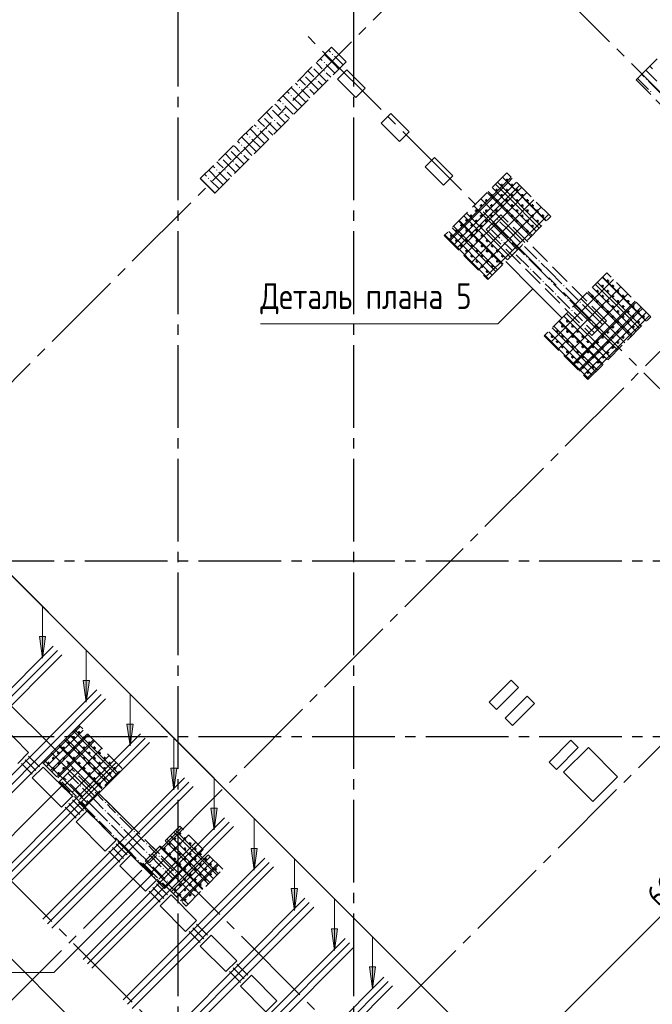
# Model space of a CAD drawing. Header units: millimetres. Extents: x 0 to 43617, y 0 to 59400.
# Tile 5 of 29: x 13091 to 19218, y 14741 to 24268. Entities that reach past the tile are written whole.
import ezdxf

# ---------------------------------------------------------------- set-up
doc = ezdxf.new("R2010")
doc.units = ezdxf.units.MM
doc.linetypes.add('______2', pattern=[270, 200, -70])
doc.linetypes.add('______5', pattern=[1100, 800, -100, 100, -100])
for name, color, linetype, lineweight in [('S1 Стержни арматуры фон', 7, 'Continuous', 25), ('Standard', 7, 'Continuous', 25), ('Вспомогательная арматура', 7, 'Continuous', 25), ('ЖБ Пилон', 180, 'Continuous', 25), ('Оси', 40, '______5', 18), ('Позиционная метка номер позиции', 7, 'Continuous', 13), ('Поперечная арматура', 7, 'Continuous', 25), ('Поперечное армирование AW фон', 7, 'Continuous', 25), ('Примечания', 7, 'Continuous', 25)]:
    doc.layers.add(name, color=color, linetype=linetype, lineweight=lineweight)
doc.layers.add('ЖБ Перекрытие верхний уровень', color=7, linetype='Continuous', lineweight=25, true_color=0xe0e0ff)
doc.layers.add('ЖБ Стена верхний уровень', color=7, linetype='Continuous', lineweight=25, true_color=0x006e00)
doc.styles.add('GOST 2.304-81', font='txt')

msp = doc.modelspace()

# ---------------------------------------------------------------- hatches: boundary and pattern name
at = {"layer": 'ЖБ Пилон', "linetype": 'Continuous', "lineweight": 18, "transparency": 33554687}
for points in [[(16114.5, 23933.1), (16121, 23939.6), (16127.5, 23933.1), (16121, 23926.6)], [(16034.5, 23853.1), (16040.9, 23859.6), (16047.4, 23853.1), (16040.9, 23846.6)], [(15845.5, 23735), (15847.4, 23733.1), (15840.9, 23726.6), (15839, 23728.5)], [(15925.5, 23815), (15927.5, 23813.1), (15921, 23806.6), (15919, 23808.5)], [(16034.5, 23773.1), (16040.9, 23779.6), (16047.4, 23773.1), (16040.9, 23766.6)], [(15954.4, 23693.1), (15960.9, 23699.6), (15967.4, 23693.1), (15960.9, 23686.6)], [(15714.5, 23533.1), (15721, 23539.6), (15727.5, 23533.1), (15721, 23526.6)], [(15794.5, 23613.1), (15801, 23619.6), (15807.5, 23613.1), (15801, 23606.6)], [(15874.5, 23613.1), (15881, 23619.6), (15887.5, 23613.1), (15881, 23606.6)], [(15634.5, 23453.1), (15640.9, 23459.6), (15647.4, 23453.1), (15640.9, 23446.6)], [(15525.5, 23415), (15527.5, 23413.1), (15521, 23406.6), (15519, 23408.5)], [(15634.5, 23373.1), (15640.9, 23379.6), (15647.4, 23373.1), (15640.9, 23366.6)], [(15445.5, 23335), (15447.4, 23333.1), (15440.9, 23326.6), (15439, 23328.5)], [(15554.4, 23293.1), (15560.9, 23299.6), (15567.4, 23293.1), (15560.9, 23286.6)], [(15394.5, 23213.1), (15401, 23219.6), (15407.5, 23213.1), (15401, 23206.6)], [(15474.5, 23213.1), (15481, 23219.6), (15487.5, 23213.1), (15481, 23206.6)], [(15234.5, 23053.1), (15240.9, 23059.6), (15247.4, 23053.1), (15240.9, 23046.6)], [(15314.5, 23133.1), (15321, 23139.6), (15327.5, 23133.1), (15321, 23126.6)], [(15125.5, 23015), (15127.5, 23013.1), (15121, 23006.6), (15119, 23008.5)], [(15234.5, 22973.1), (15240.9, 22979.6), (15247.4, 22973.1), (15240.9, 22966.6)], [(15045.5, 22935), (15047.4, 22933.1), (15040.9, 22926.6), (15039, 22928.5)], [(15154.4, 22893.1), (15160.9, 22899.6), (15167.4, 22893.1), (15160.9, 22886.6)], [(14994.5, 22813.1), (15001, 22819.6), (15007.5, 22813.1), (15001, 22806.6)], [(15074.5, 22813.1), (15081, 22819.6), (15087.5, 22813.1), (15081, 22806.6)], [(14914.5, 22733.1), (14921, 22739.6), (14927.5, 22733.1), (14921, 22726.6)], [(17714.5, 22333.1), (17721, 22339.6), (17727.5, 22333.1), (17721, 22326.6)], [(17634.5, 22253.1), (17640.9, 22259.6), (17647.4, 22253.1), (17640.9, 22246.6)], [(17914.5, 22213.1), (17915.4, 22214.1), (17921.9, 22207.6), (17921, 22206.6)], [(17754.4, 22133.1), (17760.9, 22139.6), (17767.4, 22133.1), (17760.9, 22126.6)], [(17834.5, 22133.1), (17840.9, 22139.6), (17847.4, 22133.1), (17840.9, 22126.6)], [(17874.5, 22013.1), (17881, 22019.6), (17887.5, 22013.1), (17881, 22006.6)], [(17954.4, 22093.1), (17960.9, 22099.6), (17967.4, 22093.1), (17960.9, 22086.6)], [(18074.5, 22053.1), (18075.4, 22054.1), (18081.9, 22047.6), (18081, 22046.6)], [(17994.5, 21973.1), (18001, 21979.6), (18007.5, 21973.1), (18001, 21966.6)], [(18114.5, 21933.1), (18121, 21939.6), (18127.5, 21933.1), (18121, 21926.6)], [(18034.5, 21853.1), (18040.9, 21859.6), (18047.4, 21853.1), (18040.9, 21846.6)], [(18154.4, 21733.1), (18160.9, 21739.6), (18167.4, 21733.1), (18160.9, 21726.6)], [(18234.5, 21733.1), (18240.9, 21739.6), (18247.4, 21733.1), (18240.9, 21726.6)], [(18314.5, 21813.1), (18315.4, 21814.1), (18321.9, 21807.6), (18321, 21806.6)], [(18354.4, 21693.1), (18360.9, 21699.6), (18367.4, 21693.1), (18360.9, 21686.6)], [(18474.5, 21653.1), (18475.4, 21654.1), (18481.9, 21647.6), (18481, 21646.6)], [(18274.5, 21613.1), (18281, 21619.6), (18287.5, 21613.1), (18281, 21606.6)], [(18394.5, 21573.1), (18401, 21579.6), (18407.5, 21573.1), (18401, 21566.6)], [(18514.5, 21533.1), (18521, 21539.6), (18527.4, 21533.1), (18521, 21526.6)], [(18434.5, 21453.1), (18440.9, 21459.6), (18447.4, 21453.1), (18440.9, 21446.6)], [(18554.4, 21333.1), (18560.9, 21339.6), (18567.4, 21333.1), (18560.9, 21326.6)], [(18634.5, 21333.1), (18640.9, 21339.6), (18647.4, 21333.1), (18640.9, 21326.6)], [(18714.5, 21413.1), (18715.4, 21414.1), (18721.9, 21407.6), (18721, 21406.6)], [(13634.5, 16973.1), (13641, 16979.6), (13647.4, 16973.1), (13641, 16966.6)], [(13554.4, 16893.1), (13560.9, 16899.6), (13567.4, 16893.1), (13560.9, 16886.6)], [(13594.5, 16773.1), (13601, 16779.6), (13607.5, 16773.1), (13601, 16766.6)], [(13674.5, 16853.1), (13681, 16859.6), (13687.5, 16853.1), (13681, 16846.6)], [(13794.5, 16813.1), (13801, 16819.6), (13807.5, 16813.1), (13801, 16806.6)], [(13714.5, 16733.1), (13721, 16739.6), (13727.5, 16733.1), (13721, 16726.6)], [(13914.5, 16693.1), (13921, 16699.6), (13927.5, 16693.1), (13921, 16686.6)], [(13914.5, 16613.1), (13921, 16619.6), (13927.5, 16613.1), (13921, 16606.6)], [(14034.5, 16573.1), (14041, 16579.6), (14047.4, 16573.1), (14041, 16566.6)], [(13834.5, 16533.1), (13841, 16539.6), (13847.4, 16533.1), (13841, 16526.6)], [(13954.4, 16493.1), (13960.9, 16499.6), (13967.4, 16493.1), (13960.9, 16486.6)], [(14074.5, 16453.1), (14081, 16459.6), (14087.5, 16453.1), (14081, 16446.6)], [(14194.5, 16413.1), (14201, 16419.6), (14207.5, 16413.1), (14201, 16406.6)], [(13994.5, 16373.1), (14001, 16379.6), (14007.5, 16373.1), (14001, 16366.6)], [(14114.5, 16333.1), (14121, 16339.6), (14127.5, 16333.1), (14121, 16326.6)], [(14314.5, 16293.1), (14321, 16299.6), (14327.5, 16293.1), (14321, 16286.6)], [(14314.5, 16213.1), (14321, 16219.6), (14327.5, 16213.1), (14321, 16206.6)], [(14234.5, 16133.1), (14241, 16139.6), (14247.4, 16133.1), (14241, 16126.6)], [(14354.4, 16093.1), (14360.9, 16099.6), (14367.4, 16093.1), (14360.9, 16086.6)], [(14434.5, 16173.1), (14441, 16179.6), (14447.4, 16173.1), (14441, 16166.6)], [(14474.5, 16053.1), (14481, 16059.6), (14487.5, 16053.1), (14481, 16046.6)], [(14594.5, 16013.1), (14601, 16019.6), (14607.5, 16013.1), (14601, 16006.6)], [(14394.5, 15973.1), (14401, 15979.6), (14407.5, 15973.1), (14401, 15966.6)], [(14514.5, 15933.1), (14521, 15939.6), (14527.5, 15933.1), (14521, 15926.6)]]:
    msp.add_hatch(color=7, dxfattribs=at).paths.add_polyline_path(points, flags=16)
at = {"layer": 'ЖБ Стена верхний уровень', "linetype": 'Continuous', "lineweight": 18, "transparency": 33554687}
for points in [[(19154.4, 23693.1), (19160.9, 23699.6), (19167.4, 23693.1), (19160.9, 23686.6)], [(19194.5, 23573.1), (19201, 23579.6), (19207.5, 23573.1), (19201, 23566.6)]]:
    msp.add_hatch(color=7, dxfattribs=at).paths.add_polyline_path(points, flags=16)
at = {"layer": 'Позиционная метка номер позиции', "linetype": 'Continuous', "lineweight": 13, "transparency": 33554687}
for points in [[(13342.1, 18299.9), (13312.1, 18089.9), (13282.1, 18299.9)], [(13766.4, 17875.6), (13736.4, 17665.6), (13706.4, 17875.6)], [(14190.6, 17451.3), (14160.6, 17241.3), (14130.7, 17451.3)], [(14614.9, 17027.1), (14584.9, 16817.1), (14554.9, 17027.1)], [(15003.8, 16638.2), (14973.8, 16428.2), (14943.8, 16638.2)], [(15392.7, 16249.2), (15362.7, 16039.3), (15332.7, 16249.2)], [(15781.6, 15860.3), (15751.6, 15650.3), (15721.6, 15860.3)], [(16170.6, 15471.4), (16140.5, 15261.4), (16110.6, 15471.4)], [(16538, 15104), (16508, 14894), (16478, 15104)]]:
    msp.add_hatch(color=7, dxfattribs=at).paths.add_polyline_path(points, flags=16)

# ---------------------------------------------------------------- linework, layer by layer
at = {"layer": 'S1 Стержни арматуры фон', "color": 7, "linetype": 'Continuous', "lineweight": 35, "transparency": 33554687}
for p, q in [((12044.2, 16836.6), (13414.6, 18207)), ((12044.2, 16836.6), (13414.6, 18207)), ((12086.7, 16794.2), (13457, 18164.6)), ((12086.7, 16794.2), (13457, 18164.6)), ((12129.1, 16751.8), (13499.5, 18122.2)), ((12129.1, 16751.8), (13499.5, 18122.2)), ((12468.5, 16412.4), (13838.9, 17782.8)), ((12468.5, 16412.4), (13838.9, 17782.8)), ((12510.9, 16369.9), (13881.3, 17740.3)), ((12510.9, 16369.9), (13881.3, 17740.3)), ((12553.4, 16327.5), (13923.7, 17697.9)), ((12553.4, 16327.5), (13923.7, 17697.9)), ((12892.8, 15988.1), (14263.1, 17358.5)), ((12892.8, 15988.1), (14263.1, 17358.5)), ((12935.2, 15945.7), (14305.6, 17316.1)), ((12935.2, 15945.7), (14305.6, 17316.1)), ((12977.6, 15903.3), (14348, 17273.6)), ((12977.6, 15903.3), (14348, 17273.6)), ((13317, 15563.9), (14687.4, 16934.2)), ((13317, 15563.9), (14687.4, 16934.2)), ((13359.5, 15521.4), (14729.8, 16891.8)), ((13359.5, 15521.4), (14729.8, 16891.8)), ((13401.9, 15479), (14772.3, 16849.4)), ((13401.9, 15479), (14772.3, 16849.4)), ((13705.9, 15174.9), (15076.3, 16545.3)), ((13705.9, 15174.9), (15076.3, 16545.3)), ((13748.4, 15132.5), (15118.7, 16502.9)), ((13748.4, 15132.5), (15118.7, 16502.9)), ((13790.8, 15090.1), (15161.2, 16460.5)), ((13790.8, 15090.1), (15161.2, 16460.5)), ((14094.8, 14786), (15465.2, 16156.4)), ((14094.8, 14786), (15465.2, 16156.4)), ((14137.3, 14743.6), (15507.7, 16114)), ((14137.3, 14743.6), (15507.7, 16114)), ((14179.7, 14701.2), (15550.1, 16071.6)), ((14179.7, 14701.2), (15550.1, 16071.6)), ((14483.8, 14397.1), (15854.1, 15767.5)), ((14483.8, 14397.1), (15854.1, 15767.5)), ((14526.2, 14354.7), (15896.6, 15725.1)), ((14526.2, 14354.7), (15896.6, 15725.1)), ((14568.6, 14312.3), (15939, 15682.6)), ((14568.6, 14312.3), (15939, 15682.6)), ((14872.7, 14008.2), (16243, 15378.6)), ((14872.7, 14008.2), (16243, 15378.6)), ((14915.1, 13965.8), (16285.5, 15336.2)), ((14915.1, 13965.8), (16285.5, 15336.2)), ((14957.5, 13923.4), (16327.9, 15293.7)), ((14957.5, 13923.4), (16327.9, 15293.7)), ((15247.4, 13633.4), (16617.8, 15003.8)), ((15247.4, 13633.4), (16617.8, 15003.8)), ((15289.9, 13591), (16660.2, 14961.4)), ((15289.9, 13591), (16660.2, 14961.4)), ((15332.3, 13548.6), (16702.7, 14919)), ((15332.3, 13548.6), (16702.7, 14919))]:
    msp.add_line(p, q, dxfattribs=at)
at = {"layer": 'Standard', "color": 7, "linetype": 'Continuous', "lineweight": 13, "transparency": 33554687}
msp.add_line((17172.5, 13467.6), (21846.5, 18141.6), dxfattribs=at)
at = {"layer": 'Вспомогательная арматура', "color": 7, "linetype": 'Continuous', "lineweight": 25, "transparency": 33554687}
for p, q in [((17848.9, 22740.3), (17247.8, 22139.2)), ((17898.4, 22690.8), (17297.3, 22089.7)), ((17721.6, 22690.8), (18138.8, 22273.6)), ((17771.1, 22740.3), (18188.3, 22323.1)), ((17947.9, 22641.3), (17346.8, 22040.2)), ((17622.6, 22591.8), (18039.8, 22174.6)), ((17672.1, 22641.3), (18089.3, 22224.1)), ((17346.8, 22316), (17764, 21898.8)), ((17396.3, 22365.5), (17813.5, 21948.3)), ((17247.8, 22217), (17665, 21799.8)), ((17297.3, 22266.5), (17714.5, 21849.3)), ((19107.5, 21304.9), (18690.3, 21722)), ((19157, 21354.4), (18739.8, 21771.5)), ((19058, 21255.4), (18640.8, 21672.5)), ((19058, 21531.1), (18457, 20930.1)), ((19008.5, 21205.9), (18591.3, 21623.1)), ((19107.5, 21481.6), (18506.5, 20880.6)), ((18732.8, 20930.1), (18315.6, 21347.3)), ((18782.3, 20979.6), (18365.1, 21396.8)), ((19157, 21432.1), (18556, 20831.1)), ((18633.8, 20831.1), (18216.6, 21248.3)), ((18683.3, 20880.6), (18266.1, 21297.8)), ((13355.2, 17044.5), (13705.2, 17394.5)), ((13404.7, 16995), (13754.7, 17345.1)), ((13578, 17345.1), (13988.1, 16934.9)), ((13627.5, 17394.5), (14037.6, 16984.4)), ((13454.2, 16945.5), (13804.2, 17295.6)), ((13479, 17246.1), (13889.1, 16835.9)), ((13528.5, 17295.6), (13938.6, 16885.4)), ((15013.4, 16008.6), (14603.3, 16418.7)), ((14914.4, 15909.6), (14504.3, 16319.7)), ((14963.9, 15959.1), (14553.8, 16369.2)), ((14864.9, 15860.1), (14454.8, 16270.2)), ((14564.4, 15835.4), (14914.4, 16185.4)), ((14613.9, 15785.9), (14963.9, 16135.9)), ((14663.4, 15736.4), (15013.4, 16086.4))]:
    msp.add_line(p, q, dxfattribs=at)
at = {"layer": 'ЖБ Перекрытие верхний уровень', "color": 7, "linetype": 'Continuous', "lineweight": 18, "transparency": 33554687}
for p, q in [((16261.4, 23783.2), (16169.5, 23691.3)), ((16438.2, 23606.5), (16261.4, 23783.2)), ((16169.5, 23691.3), (16346.3, 23514.5)), ((16346.3, 23514.5), (16438.2, 23606.5)), ((16685.7, 23359), (16593.8, 23267.1)), ((16862.5, 23182.2), (16685.7, 23359)), ((16593.8, 23267.1), (16770.6, 23090.3)), ((16770.6, 23090.3), (16862.5, 23182.2)), ((17110, 22934.7), (17018, 22842.8)), ((17286.7, 22757.9), (17110, 22934.7)), ((17018, 22842.8), (17194.8, 22666)), ((17194.8, 22666), (17286.7, 22757.9)), ((17850.3, 17877), (17638.1, 17664.8)), ((17921, 17806.2), (17850.3, 17877)), ((17708.8, 17594.1), (17921, 17806.2)), ((18005.8, 17721.4), (17793.7, 17509.3)), ((18076.5, 17650.7), (18005.8, 17721.4)), ((10526.8, 17666.8), (15264.4, 12929.2)), ((17638.1, 17664.8), (17708.8, 17594.1)), ((17864.4, 17438.5), (18076.5, 17650.7)), ((12895.6, 17461.7), (13178.4, 17178.9)), ((17793.7, 17509.3), (17864.4, 17438.5)), ((18430.1, 17297.1), (18218, 17085)), ((18500.8, 17226.4), (18430.1, 17297.1)), ((13178.4, 17178.9), (13072.4, 17072.8)), ((18288.7, 17014.3), (18500.8, 17226.4)), ((18599.8, 17226.4), (18359.4, 16986)), ((18882.6, 16943.6), (18599.8, 17226.4)), ((18218, 17085), (18288.7, 17014.3)), ((13213.8, 16931.4), (13319.9, 17037.4)), ((13319.9, 17037.4), (13602.7, 16754.6)), ((18359.4, 16986), (18642.2, 16703.2)), ((13496.6, 16648.5), (13213.8, 16931.4)), ((18642.2, 16703.2), (18882.6, 16943.6)), ((13602.7, 16754.6), (13496.6, 16648.5)), ((13638.1, 16507.1), (13744.1, 16613.2)), ((13744.1, 16613.2), (14027, 16330.3)), ((13920.9, 16224.3), (13638.1, 16507.1)), ((14027, 16330.3), (13920.9, 16224.3)), ((14062.3, 16082.8), (14168.4, 16188.9)), ((14168.4, 16188.9), (14415.9, 15941.4)), ((14309.8, 15835.4), (14062.3, 16082.8)), ((14415.9, 15941.4), (14309.8, 15835.4)), ((14451.2, 15693.9), (14557.3, 15800)), ((14557.3, 15800), (14804.8, 15552.5)), ((14698.7, 15446.4), (14451.2, 15693.9)), ((14804.8, 15552.5), (14698.7, 15446.4)), ((14840.1, 15305), (14946.2, 15411.1)), ((14946.2, 15411.1), (15193.7, 15163.6)), ((15087.6, 15057.5), (14840.1, 15305)), ((15193.7, 15163.6), (15087.6, 15057.5)), ((15229.1, 14916.1), (15335.1, 15022.2)), ((15335.1, 15022.2), (15582.6, 14774.7)), ((15476.5, 14668.6), (15229.1, 14916.1)), ((15582.6, 14774.7), (15476.5, 14668.6))]:
    msp.add_line(p, q, dxfattribs=at)
at = {"layer": 'ЖБ Пилон', "color": 253, "linetype": '______2', "lineweight": 13, "true_color": 0xa0a0a0, "transparency": 33554687}
for p, q in [((16112.9, 24002.4), (14840.1, 22729.7)), ((16254.4, 23861), (16112.9, 24002.4)), ((14981.6, 22588.2), (16254.4, 23861)), ((14840.1, 22729.7), (14981.6, 22588.2)), ((17749.9, 22379.6), (17608.5, 22238.2)), ((18775.2, 21354.3), (17749.9, 22379.6)), ((17608.5, 22238.2), (18633.8, 21212.9)), ((18633.8, 21212.9), (18775.2, 21354.3)), ((13610.1, 17030.1), (13468.7, 16888.6)), ((14635.4, 16004.8), (13610.1, 17030.1)), ((13468.7, 16888.6), (14494, 15863.3)), ((14494, 15863.3), (14635.4, 16004.8))]:
    msp.add_line(p, q, dxfattribs=at)
at = {"layer": 'ЖБ Пилон', "color": 9, "linetype": 'Continuous', "lineweight": 18, "true_color": 0xc7c7c7, "transparency": 33554687}
for p, q in [((16140.9, 23833.1), (16042.3, 23931.8)), ((16082.3, 23971.8), (16101, 23953.1)), ((16140.9, 23913.1), (16221, 23833.1)), ((15981, 23833.1), (15962.3, 23851.8)), ((16021, 23793.1), (15981, 23833.1)), ((16002.3, 23891.8), (16021, 23873.1)), ((16060.9, 23833.1), (16140.9, 23753.1)), ((16140.9, 23833.1), (16183.7, 23790.4)), ((16221, 23833.1), (16223.7, 23830.4)), ((15882.3, 23771.8), (15940.9, 23713.1)), ((15940.9, 23793.1), (16060.9, 23673.1)), ((16060.9, 23753.1), (16103.7, 23710.4)), ((15762.3, 23651.8), (15781, 23633.1)), ((15821, 23673.1), (15802.3, 23691.8)), ((15860.9, 23633.1), (15821, 23673.1)), ((15860.9, 23713.1), (15981, 23593.1)), ((15981, 23673.1), (16023.7, 23630.4)), ((15740.9, 23433.1), (15642.3, 23531.8)), ((15682.3, 23571.8), (15701, 23553.1)), ((15821, 23513.1), (15722.3, 23611.8)), ((15821, 23593.1), (15901, 23513.1)), ((15901, 23593.1), (15943.7, 23550.4)), ((15581, 23433.1), (15562.3, 23451.8)), ((15602.3, 23491.8), (15621, 23473.1)), ((15740.9, 23513.1), (15821, 23433.1)), ((15821, 23513.1), (15863.7, 23470.4)), ((15482.3, 23371.8), (15540.9, 23313.1)), ((15540.9, 23393.1), (15660.9, 23273.1)), ((15621, 23393.1), (15581, 23433.1)), ((15660.9, 23433.1), (15740.9, 23353.1)), ((15660.9, 23353.1), (15703.7, 23310.4)), ((15740.9, 23433.1), (15783.7, 23390.4)), ((15821, 23433.1), (15823.7, 23430.4)), ((15362.3, 23251.8), (15381, 23233.1)), ((15421, 23273.1), (15402.3, 23291.8)), ((15460.9, 23233.1), (15421, 23273.1)), ((15460.9, 23313.1), (15581, 23193.1)), ((15581, 23273.1), (15623.7, 23230.4)), ((15282.3, 23171.8), (15301, 23153.1)), ((15421, 23113.1), (15322.3, 23211.8)), ((15421, 23193.1), (15501, 23113.1)), ((15501, 23193.1), (15543.7, 23150.4)), ((15202.3, 23091.8), (15221, 23073.1)), ((15340.9, 23033.1), (15242.3, 23131.8)), ((15340.9, 23113.1), (15421, 23033.1)), ((15421, 23113.1), (15463.7, 23070.4)), ((15082.3, 22971.8), (15140.9, 22913.1)), ((15140.9, 22993.1), (15260.9, 22873.1)), ((15181, 23033.1), (15162.3, 23051.8)), ((15221, 22993.1), (15181, 23033.1)), ((15260.9, 23033.1), (15340.9, 22953.1)), ((15340.9, 23033.1), (15383.7, 22990.4)), ((15421, 23033.1), (15423.7, 23030.4)), ((15021, 22873.1), (15002.3, 22891.8)), ((15060.9, 22833.1), (15021, 22873.1)), ((15060.9, 22913.1), (15181, 22793.1)), ((15181, 22873.1), (15223.7, 22830.4)), ((15260.9, 22953.1), (15303.7, 22910.4)), ((14882.3, 22771.8), (14901, 22753.1)), ((15021, 22713.1), (14922.3, 22811.8)), ((14962.3, 22851.8), (14981, 22833.1)), ((15021, 22793.1), (15101, 22713.1)), ((15101, 22793.1), (15143.7, 22750.4)), ((14940.9, 22633.1), (14842.3, 22731.8)), ((14940.9, 22713.1), (15021, 22633.1)), ((15021, 22713.1), (15063.7, 22670.4)), ((14940.9, 22633.1), (14983.7, 22590.4)), ((15021, 22633.1), (15023.7, 22630.4)), ((17740.9, 22233.1), (17672.2, 22301.9)), ((17740.9, 22313.1), (17821, 22233.1)), ((17660.9, 22233.1), (17740.9, 22153.1)), ((17740.9, 22233.1), (17821, 22153.1)), ((17821, 22233.1), (17940.9, 22113.1)), ((17821, 22073.1), (17781, 22113.1)), ((17860.9, 22113.1), (17981, 21993.1)), ((17860.9, 22033.1), (17821, 22073.1)), ((17981, 22073.1), (18101, 21953.1)), ((17901, 21993.1), (18021, 21873.1)), ((18140.9, 21833.1), (18021, 21953.1)), ((18140.9, 21913.1), (18221, 21833.1)), ((18060.9, 21833.1), (18140.9, 21753.1)), ((18140.9, 21833.1), (18221, 21753.1)), ((18221, 21833.1), (18340.9, 21713.1)), ((18221, 21673.1), (18181, 21713.1)), ((18260.9, 21633.1), (18221, 21673.1)), ((18260.9, 21713.1), (18381, 21593.1)), ((18381, 21673.1), (18501, 21553.1)), ((18301, 21593.1), (18421, 21473.1)), ((18540.9, 21433.1), (18421, 21553.1)), ((18540.9, 21513.1), (18621, 21433.1)), ((18460.9, 21433.1), (18540.9, 21353.1)), ((18540.9, 21433.1), (18621, 21353.1)), ((18621, 21433.1), (18737.5, 21316.6)), ((18621, 21273.1), (18581, 21313.1)), ((18657.5, 21236.6), (18621, 21273.1)), ((18660.9, 21313.1), (18697.5, 21276.6)), ((13557.1, 16977), (13660.9, 16873.1)), ((13621, 16993.1), (13597.1, 17017)), ((13477.1, 16897), (13581, 16793.1)), ((13517.1, 16937), (13541, 16913.1)), ((13581, 16873.1), (13701, 16753.1)), ((13660.9, 16953.1), (13781, 16833.1)), ((13821, 16713.1), (13701, 16833.1)), ((13821, 16793.1), (13901, 16713.1)), ((13741, 16633.1), (13621, 16753.1)), ((13741, 16713.1), (13821, 16633.1)), ((13821, 16713.1), (13901, 16633.1)), ((13981, 16633.1), (13941, 16673.1)), ((13741, 16633.1), (13821, 16553.1)), ((13821, 16633.1), (13941, 16513.1)), ((13941, 16593.1), (14060.9, 16473.1)), ((14021, 16593.1), (13981, 16633.1)), ((13860.9, 16513.1), (13981, 16393.1)), ((14060.9, 16553.1), (14181, 16433.1)), ((13981, 16473.1), (14101, 16353.1)), ((14221, 16313.1), (14101, 16433.1)), ((14221, 16393.1), (14301, 16313.1)), ((14141, 16233.1), (14021, 16353.1)), ((14141, 16313.1), (14221, 16233.1)), ((14221, 16313.1), (14301, 16233.1)), ((14141, 16233.1), (14221, 16153.1)), ((14221, 16233.1), (14341, 16113.1)), ((14381, 16233.1), (14341, 16273.1)), ((14421, 16193.1), (14381, 16233.1)), ((14260.9, 16113.1), (14381, 15993.1)), ((14341, 16193.1), (14460.9, 16073.1)), ((14460.9, 16153.1), (14581, 16033.1)), ((14381, 16073.1), (14501, 15953.1)), ((14582.4, 15951.7), (14501, 16033.1)), ((14502.4, 15871.7), (14421, 15953.1)), ((14541, 15913.1), (14542.4, 15911.7)), ((14621, 15993.1), (14622.4, 15991.7))]:
    msp.add_line(p, q, dxfattribs=at)
at = {"layer": 'ЖБ Стена верхний уровень', "color": 251, "linetype": '______2', "lineweight": 13, "true_color": 0x656565, "transparency": 33554687}
for p, q in [((20983.1, 25605.8), (19188.9, 23811.5)), ((19188.9, 23811.5), (19061.6, 23684.2)), ((19061.6, 23684.2), (20426.3, 22319.5))]:
    msp.add_line(p, q, dxfattribs=at)
at = {"layer": 'ЖБ Стена верхний уровень', "color": 9, "linetype": 'Continuous', "lineweight": 18, "true_color": 0xc7c7c7, "transparency": 33554687}
for p, q in [((19221, 23793.1), (19195.7, 23818.4)), ((19115.7, 23738.4), (19140.9, 23713.1)), ((19155.7, 23778.4), (19260.9, 23673.1)), ((19075.7, 23698.4), (19181, 23593.1)), ((19181, 23673.1), (19301, 23553.1))]:
    msp.add_line(p, q, dxfattribs=at)
at = {"layer": 'Оси', "color": 8, "linetype": '______5', "lineweight": -3, "transparency": 33554687}
for p, q in [((14624, 57420), (14624, 7100)), ((16324, 57420), (16324, 7100)), ((9515.6, 17263.7), (28171.9, 35920)), ((12153.1, 13919.1), (31163, 32929)), ((14415.9, 12363.5), (33072.2, 31019.8)), ((23471.2, 19387.8), (16584.2, 26274.8)), ((22035.7, 17952.4), (15819.6, 24168.5)), ((16513.2, 12429.9), (7199.9, 21743.2)), ((17361.8, 13278.4), (10922.8, 19717.4)), ((33224, 19030), (4600, 19030)), ((33224, 17330), (4600, 17330))]:
    msp.add_line(p, q, dxfattribs=at)
at = {"layer": 'Позиционная метка номер позиции', "color": 7, "linetype": 'Continuous', "lineweight": 13, "transparency": 33554687}
for p, q in [((13312.1, 18089.9), (13312.1, 18589.9)), ((13312.1, 18089.9), (13282.1, 18299.9)), ((13282.1, 18299.9), (13342.1, 18299.9)), ((13312.1, 18299.9), (13312.1, 18314.9)), ((13342.1, 18299.9), (13312.1, 18089.9)), ((13736.4, 17665.6), (13736.4, 18165.6)), ((13312.1, 18089.9), (13312.1, 18089.9)), ((13312.1, 18089.9), (13312.1, 18089.9)), ((13312.1, 18089.9), (13312.1, 18089.9)), ((13736.4, 17665.6), (13706.4, 17875.6)), ((13706.4, 17875.6), (13766.4, 17875.6)), ((13736.4, 17875.6), (13736.4, 17890.6)), ((13766.4, 17875.6), (13736.4, 17665.6)), ((14160.6, 17241.3), (14160.6, 17741.3)), ((13736.4, 17665.6), (13736.4, 17665.6)), ((13736.4, 17665.6), (13736.4, 17665.6)), ((13736.4, 17665.6), (13736.4, 17665.6)), ((14160.6, 17241.3), (14130.7, 17451.3)), ((14130.7, 17451.3), (14190.6, 17451.3)), ((14160.6, 17451.3), (14160.6, 17466.3)), ((14190.6, 17451.3), (14160.6, 17241.3)), ((14584.9, 16817.1), (14584.9, 17317.1)), ((14160.6, 17241.3), (14160.6, 17241.3)), ((14160.6, 17241.3), (14160.6, 17241.3)), ((14160.6, 17241.3), (14160.6, 17241.3)), ((14584.9, 16817.1), (14554.9, 17027.1)), ((14554.9, 17027.1), (14614.9, 17027.1)), ((14584.9, 17027.1), (14584.9, 17042.1)), ((14614.9, 17027.1), (14584.9, 16817.1)), ((14584.9, 16817.1), (14584.9, 16817.1)), ((14584.9, 16817.1), (14584.9, 16817.1)), ((14584.9, 16817.1), (14584.9, 16817.1)), ((14973.8, 16428.2), (14943.8, 16638.2)), ((14943.8, 16638.2), (15003.8, 16638.2)), ((14973.8, 16638.2), (14973.8, 16653.2)), ((15003.8, 16638.2), (14973.8, 16428.2)), ((15362.7, 16039.3), (15362.7, 16539.3)), ((14973.8, 16428.2), (14973.8, 16428.2)), ((14973.8, 16428.2), (14973.8, 16428.2)), ((14973.8, 16428.2), (14973.8, 16428.2)), ((15362.7, 16039.3), (15332.7, 16249.2)), ((15332.7, 16249.2), (15392.7, 16249.2)), ((15362.7, 16249.2), (15362.7, 16264.2)), ((15392.7, 16249.2), (15362.7, 16039.3)), ((15751.6, 15650.3), (15751.6, 16150.3)), ((15362.7, 16039.3), (15362.7, 16039.3)), ((15362.7, 16039.3), (15362.7, 16039.3)), ((15362.7, 16039.3), (15362.7, 16039.3)), ((15751.6, 15650.3), (15721.6, 15860.3)), ((15721.6, 15860.3), (15781.6, 15860.3)), ((15751.6, 15860.3), (15751.6, 15875.3)), ((15781.6, 15860.3), (15751.6, 15650.3)), ((16140.5, 15261.4), (16140.5, 15761.4)), ((15751.6, 15650.3), (15751.6, 15650.3)), ((15751.6, 15650.3), (15751.6, 15650.3)), ((15751.6, 15650.3), (15751.6, 15650.3)), ((16140.5, 15261.4), (16110.6, 15471.4)), ((16110.6, 15471.4), (16170.6, 15471.4)), ((16140.5, 15471.4), (16140.5, 15486.4)), ((16170.6, 15471.4), (16140.5, 15261.4)), ((16140.5, 15261.4), (16140.5, 15261.4)), ((16140.5, 15261.4), (16140.5, 15261.4)), ((16140.5, 15261.4), (16140.5, 15261.4)), ((16508, 14894), (16478, 15104)), ((16478, 15104), (16538, 15104)), ((16508, 15104), (16508, 15119)), ((16538, 15104), (16508, 14894)), ((16508, 14894), (16508, 14894)), ((16508, 14894), (16508, 14894)), ((16508, 14894), (16508, 14894))]:
    msp.add_line(p, q, dxfattribs=at)
for points in [[(14973.8, 16428.2), (14973.8, 16928.2), (11764, 20138), (12564, 20138)], [(15760.3, 13055.5), (16260.3, 13055.5), (17553.4, 14348.6), (15362.7, 16539.3), (11764, 20138)], [(16508, 14894), (16508, 15394), (15362.7, 16539.3), (11764, 20138)]]:
    msp.add_lwpolyline(points, dxfattribs=at)
at = {"layer": 'Поперечная арматура', "color": 7, "linetype": 'Continuous', "lineweight": 50, "transparency": 33554687}
for centre in [(17810, 22715.5), (17711, 22616.5), (17760.5, 22666), (17810, 22616.5), (17859.5, 22666), (17909, 22616.5), (17612, 22517.5), (17661.5, 22567), (17711, 22517.5), (17760.5, 22567), (17810, 22517.5), (17859.5, 22567), (17909, 22517.5), (17958.5, 22567), (18008, 22517.5), (17513, 22418.5), (17562.5, 22468), (17612, 22418.5), (17661.5, 22468), (17711, 22418.5), (17760.5, 22468), (17810, 22418.5), (17859.5, 22468), (17909, 22418.5), (17958.5, 22468), (18008, 22418.5), (18057.5, 22468), (18107, 22418.5), (17421.1, 22326.6), (17463.5, 22369), (17513, 22319.5), (17562.5, 22369), (17612, 22319.5), (17661.5, 22369), (17859.5, 22369), (17909, 22319.5), (17958.5, 22369), (18008, 22319.5), (18057.5, 22369), (18107, 22319.5), (18156.5, 22369), (17322.1, 22227.6), (17371.6, 22277.1), (17421.1, 22227.6), (17470.6, 22277.1), (17520.1, 22227.6), (17562.5, 22270.1), (17958.5, 22270.1), (18008, 22220.6), (18057.5, 22270.1), (17272.6, 22178.1), (17322.1, 22128.6), (17371.6, 22178.1), (17421.1, 22128.6), (17470.6, 22178.1), (17520.1, 22128.6), (17569.6, 22178.1), (17619.1, 22128.6), (17371.6, 22079.1), (17421.1, 22029.6), (17470.6, 22079.1), (17520.1, 22029.6), (17569.6, 22079.1), (17619.1, 22029.6), (17668.6, 22079.1), (17718.1, 22029.6), (17470.6, 21980.1), (17520.1, 21930.6), (17569.6, 21980.1), (17619.1, 21930.6), (17668.6, 21980.1), (17718.1, 21930.6), (17767.6, 21980.1), (17569.6, 21881.1), (17619.1, 21831.6), (17668.6, 21881.1), (18785.8, 21739.7), (18686.8, 21640.7), (18736.3, 21690.2), (18785.8, 21640.7), (18835.3, 21690.2), (18884.8, 21640.7), (18637.3, 21591.2), (18686.8, 21541.7), (18736.3, 21591.2), (18785.8, 21541.7), (18835.3, 21591.2), (18884.8, 21541.7), (18934.3, 21591.2), (18983.8, 21541.7), (18736.3, 21492.2), (18785.8, 21442.7), (18835.3, 21492.2), (18884.8, 21442.7), (18934.3, 21492.2), (18983.8, 21442.7), (19033.3, 21492.2), (19082.8, 21442.7), (18396.9, 21350.8), (18835.3, 21393.2), (18884.8, 21343.7), (18934.3, 21393.2), (18983.8, 21343.7), (19033.3, 21393.2), (19082.8, 21343.7), (19132.3, 21393.2), (18297.9, 21251.8), (18347.4, 21301.3), (18396.9, 21251.8), (18446.4, 21301.3), (18495.9, 21251.8), (18785.8, 21244.8), (18835.3, 21294.2), (18884.8, 21244.8), (18934.3, 21294.2), (18983.8, 21244.8), (19033.3, 21294.2), (18248.4, 21202.3), (18297.9, 21152.8), (18347.4, 21202.3), (18396.9, 21152.8), (18446.4, 21202.3), (18495.9, 21152.8), (18545.4, 21202.3), (18594.9, 21152.8), (18686.8, 21145.8), (18736.3, 21195.3), (18785.8, 21145.8), (18835.3, 21195.3), (18884.8, 21145.8), (18934.3, 21195.3), (18347.4, 21103.3), (18396.9, 21053.8), (18446.4, 21103.3), (18495.9, 21053.8), (18545.4, 21103.3), (18594.9, 21053.8), (18644.4, 21103.3), (18693.9, 21053.8), (18736.3, 21096.3), (18835.3, 21096.3), (18446.4, 21004.3), (18495.9, 20954.8), (18545.4, 21004.3), (18594.9, 20954.8), (18644.4, 21004.3), (18693.9, 20954.8), (18743.4, 21004.3), (18785.8, 21046.8), (18545.4, 20905.3), (18644.4, 20905.3), (18594.9, 20855.8), (13666.3, 17369.8), (13567.4, 17270.8), (13616.9, 17320.3), (13666.3, 17270.8), (13715.8, 17320.3), (13765.3, 17270.8), (13468.4, 17171.8), (13517.9, 17221.3), (13567.4, 17171.8), (13616.9, 17221.3), (13666.3, 17171.8), (13715.8, 17221.3), (13765.3, 17171.8), (13814.8, 17221.3), (13864.3, 17171.8), (13369.4, 17072.8), (13418.9, 17122.3), (13468.4, 17072.8), (13517.9, 17122.3), (13567.4, 17072.8), (13616.9, 17122.3), (13666.3, 17072.8), (13715.8, 17122.3), (13765.3, 17072.8), (13814.8, 17122.3), (13864.3, 17072.8), (13913.8, 17122.3), (13963.3, 17072.8), (13418.9, 17023.3), (13468.4, 16973.8), (13517.9, 17023.3), (13715.8, 17023.3), (13765.3, 16973.8), (13814.8, 17023.3), (13864.3, 16973.8), (13913.8, 17023.3), (13963.3, 16973.8), (14012.8, 17023.3), (13814.8, 16924.3), (13864.3, 16874.8), (13913.8, 16924.3), (14642.2, 16394), (14543.2, 16295), (14592.7, 16344.5), (14642.2, 16295), (14691.7, 16344.5), (14741.1, 16295), (14493.7, 16245.5), (14543.2, 16196), (14592.7, 16245.5), (14642.2, 16196), (14691.7, 16245.5), (14741.1, 16196), (14790.6, 16245.5), (14840.1, 16196), (14592.7, 16146.5), (14642.2, 16097), (14691.7, 16146.5), (14741.1, 16097), (14790.6, 16146.5), (14840.1, 16097), (14889.6, 16146.5), (14939.1, 16097), (14691.7, 16047.5), (14790.6, 16047.5), (14889.6, 16047.5), (14988.6, 16047.5), (14691.7, 15948.5), (14741.1, 15998), (14790.6, 15948.5), (14840.1, 15998), (14889.6, 15948.5), (14939.1, 15998), (14592.7, 15849.5), (14642.2, 15899), (14691.7, 15849.5), (14741.1, 15899), (14790.6, 15849.5), (14840.1, 15899), (14642.2, 15800), (14691.7, 15750.5), (14741.1, 15800)]:
    msp.add_circle(centre, 5, dxfattribs=at)
at = {"layer": 'Поперечное армирование AW фон', "color": 7, "linetype": 'Continuous', "lineweight": 35, "transparency": 33554687}
for p, q in [((13107.7, 17072.8), (13213.8, 16966.7)), ((13143.1, 17108.2), (13249.2, 17002.1)), ((13178.4, 17143.5), (13284.5, 17037.5)), ((13567.4, 16683.9), (13673.4, 16577.8)), ((13602.7, 16719.3), (13708.8, 16613.2)), ((13532, 16648.5), (13638.1, 16542.5)), ((14027, 16295), (14133, 16188.9)), ((13956.3, 16224.3), (14062.3, 16118.2)), ((13991.6, 16259.6), (14097.7, 16153.6)), ((14345.2, 15835.4), (14451.2, 15729.3)), ((14380.5, 15870.7), (14486.6, 15764.7)), ((14415.9, 15906.1), (14521.9, 15800)), ((14734.1, 15446.5), (14840.1, 15340.4)), ((14769.4, 15481.8), (14875.5, 15375.8)), ((14804.8, 15517.2), (14910.9, 15411.1)), ((15123, 15057.6), (15229.1, 14951.5)), ((15158.3, 15092.9), (15264.4, 14986.8)), ((15193.7, 15128.3), (15299.8, 15022.2))]:
    msp.add_line(p, q, dxfattribs=at)
at = {"layer": 'Примечания', "color": 7, "linetype": '______2', "lineweight": 13, "transparency": 33554687}
for p, q in [((17810, 22786.2), (17201.9, 22178.1)), ((18234.3, 22362), (17810, 22786.2)), ((17626.1, 21753.9), (18234.3, 22362)), ((17201.9, 22178.1), (17626.1, 21753.9)), ((18778.7, 21817.5), (18170.6, 21209.4)), ((19203, 21393.2), (18778.7, 21817.5)), ((18594.9, 20785.1), (19203, 21393.2)), ((18170.6, 21209.4), (18594.9, 20785.1)), ((13666.3, 17440.5), (13309.3, 17083.4)), ((14083.5, 17023.3), (13666.3, 17440.5)), ((13309.3, 17083.4), (13726.5, 16666.2)), ((13726.5, 16666.2), (14083.5, 17023.3)), ((14642.2, 16464.7), (14285.1, 16107.6)), ((15059.4, 16047.5), (14642.2, 16464.7)), ((14285.1, 16107.6), (14702.3, 15690.4)), ((14702.3, 15690.4), (15059.4, 16047.5))]:
    msp.add_line(p, q, dxfattribs=at)
at = {"layer": 'Примечания', "color": 252, "linetype": 'Continuous', "lineweight": 13, "true_color": 0x8f8f8f, "transparency": 33554687}
for p, q in [((17253.9, 22126.1), (17821, 22693.2)), ((17698.9, 22675.2), (17821, 22553.2)), ((17768.9, 22745.2), (17821, 22693.2)), ((17821, 22693.2), (17862, 22734.2)), ((17821, 22693.2), (18193.2, 22320.9)), ((17628.9, 22605.2), (17821, 22413.2)), ((17821, 22553.2), (17932, 22664.2)), ((17821, 22413.2), (18002, 22594.2)), ((17323.9, 22056.1), (17821, 22553.2)), ((17558.9, 22535.2), (17821, 22273.2)), ((17821, 22553.2), (18123.2, 22250.9)), ((17821, 22273.2), (18072, 22524.2)), ((17393.9, 21986.1), (17821, 22413.2)), ((17418.9, 22395.2), (17821, 21993.2)), ((17488.9, 22465.2), (17821, 22133.2)), ((17821, 22133.2), (18142, 22454.2)), ((17821, 22413.2), (18053.2, 22180.9)), ((17348.9, 22325.2), (17773.2, 21900.9)), ((17821, 21993.2), (18212, 22384.2)), ((17278.9, 22255.2), (17703.2, 21830.9)), ((17463.9, 21916.1), (17821, 22273.2)), ((17821, 22273.2), (17983.2, 22110.9)), ((17208.9, 22185.2), (17633.2, 21760.9)), ((17533.9, 21846.1), (17821, 22133.2)), ((17821, 22133.2), (17913.2, 22040.9)), ((17603.9, 21776.1), (17821, 21993.2)), ((17821, 21993.2), (17843.2, 21970.9)), ((18521, 21433.2), (18842, 21754.2)), ((18737.7, 21776.4), (19081, 21433.2)), ((18597.7, 21636.4), (18801, 21433.2)), ((18660.9, 21433.2), (18912, 21684.2)), ((18667.7, 21706.4), (18940.9, 21433.2)), ((18527.7, 21566.4), (18660.9, 21433.2)), ((18801, 21433.2), (18982, 21614.2)), ((18940.9, 21433.2), (19052, 21544.2)), ((18457.7, 21496.4), (18521, 21433.2)), ((19081, 21433.2), (19122, 21474.2)), ((18233.9, 21146.1), (18521, 21433.2)), ((18303.9, 21076.1), (18660.9, 21433.2)), ((18317.7, 21356.4), (18741.9, 20932.2)), ((18373.9, 21006.1), (18801, 21433.2)), ((18387.7, 21426.4), (18811.9, 21002.2)), ((18443.9, 20936.1), (18940.9, 21433.2)), ((18513.9, 20866.1), (19081, 21433.2)), ((18521, 21433.2), (18881.9, 21072.2)), ((18583.9, 20796.1), (19192, 21404.2)), ((18660.9, 21433.2), (18951.9, 21142.2)), ((18801, 21433.2), (19021.9, 21212.2)), ((18940.9, 21433.2), (19091.9, 21282.2)), ((19081, 21433.2), (19161.9, 21352.2)), ((18247.7, 21286.4), (18671.9, 20862.2)), ((18177.7, 21216.4), (18601.9, 20792.2)), ((13481, 17233.2), (13621, 17373.2)), ((13610, 17384.1), (13621, 17373.2)), ((13621, 17373.2), (13677.3, 17429.5)), ((13621, 17373.2), (13760.9, 17233.2)), ((13621, 17233.2), (13747.3, 17359.5)), ((13470, 17244.1), (13481, 17233.2)), ((13540, 17314.1), (13621, 17233.2)), ((13760.9, 17233.2), (13817.3, 17289.5)), ((13320.2, 17072.4), (13481, 17233.2)), ((13390.2, 17002.4), (13621, 17233.2)), ((13400, 17174.1), (13621, 16953.2)), ((13481, 17233.2), (13621, 17093.2)), ((13621, 17093.2), (13760.9, 17233.2)), ((13621, 17233.2), (13957.2, 16896.9)), ((13621, 16953.2), (13887.3, 17219.5)), ((13621, 16813.2), (13957.3, 17149.5)), ((13760.9, 17233.2), (14027.2, 16966.9)), ((13330, 17104.1), (13621, 16813.2)), ((13460.2, 16932.4), (13621, 17093.2)), ((13621, 17093.2), (13887.2, 16826.9)), ((13670.2, 16722.4), (14027.3, 17079.5)), ((13530.2, 16862.4), (13621, 16953.2)), ((13621, 16953.2), (13817.2, 16756.9)), ((13600.2, 16792.4), (13621, 16813.2)), ((13621, 16813.2), (13747.2, 16686.9)), ((14300.2, 16092.4), (14657.3, 16449.5)), ((14585.8, 16408.3), (15003, 15991.1)), ((14370.2, 16022.4), (14727.3, 16379.5)), ((14440.2, 15952.4), (14797.3, 16309.5)), ((14515.8, 16338.3), (14933, 15921.1)), ((14375.8, 16198.3), (14740.9, 15833.2)), ((14445.8, 16268.3), (14863, 15851.1)), ((14510.2, 15882.4), (14867.3, 16239.5)), ((14305.8, 16128.3), (14601, 15833.2)), ((14601, 15833.2), (14937.3, 16169.5)), ((14740.9, 15833.2), (15007.3, 16099.5)), ((14580.2, 15812.4), (14601, 15833.2)), ((14601, 15833.2), (14723, 15711.1)), ((14650.2, 15742.4), (14740.9, 15833.2)), ((14740.9, 15833.2), (14793, 15781.1))]:
    msp.add_line(p, q, dxfattribs=at)
at = {"layer": 'Примечания', "color": 7, "linetype": 'Continuous', "lineweight": 13, "transparency": 33554687}
for points in [[(17798.8, 21926.5), (18060.4, 21664.9), (17720.8, 21325.2), (15423.5, 21325.2)], [(15423.5, 21325.2), (17720.8, 21325.2), (18060.4, 21664.9), (18343.2, 21382)], [(9053.3, 15914.5), (12557.5, 15914.5), (13517.9, 16874.8)], [(9918.3, 15049.4), (13422.5, 15049.4), (14382.9, 16009.8)]]:
    msp.add_lwpolyline(points, dxfattribs=at)

# ---------------------------------------------------------------- texts
at = {"layer": 'Standard', "color": 7, "linetype": 'Continuous', "lineweight": 25, "transparency": 33554687, "insert": (19297.2, 15663.1), "char_height": 220, "width": 625.738, "attachment_point": 7, "rotation": 45, "style": 'GOST 2.304-81'}
msp.add_mtext('6610', dxfattribs=at)
at = {"layer": 'Примечания', "color": 7, "linetype": 'Continuous', "lineweight": 25, "transparency": 33554687, "insert": (15423.5, 21416.9), "char_height": 250, "width": 2132.452, "attachment_point": 7, "style": 'GOST 2.304-81'}
msp.add_mtext('Деталь\\~плана\\~5', dxfattribs=at)

doc.saveas('drawing.dxf')
